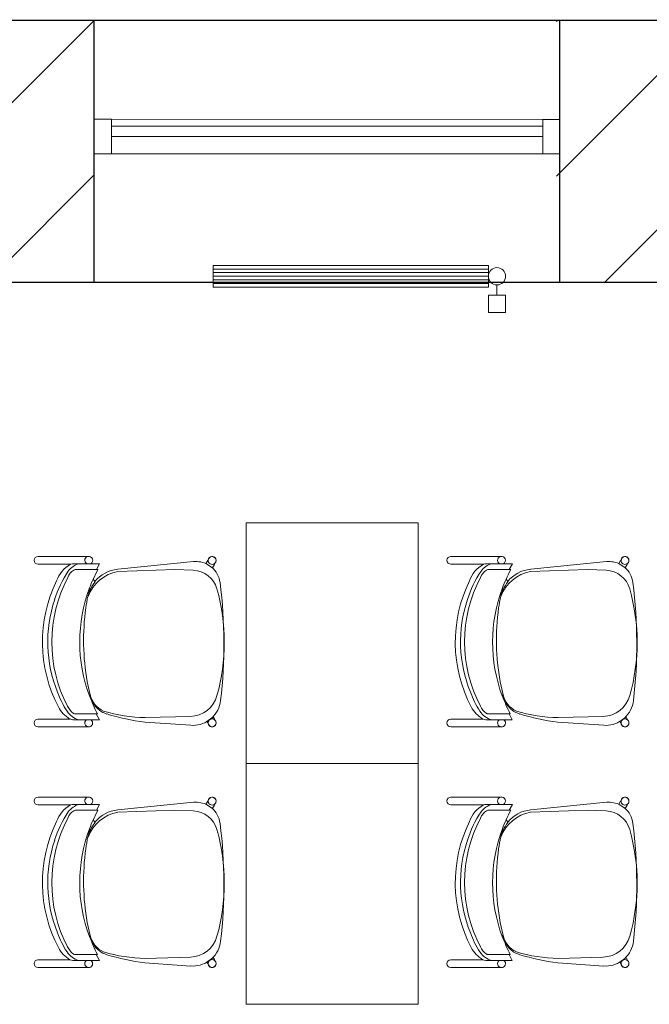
# Model space of a CAD drawing. Header units: millimetres. Extents: x 256092 to 341172, y 103077 to 145077.
# Tile 49 of 139: x 292397 to 294227, y 137632 to 140495. Entities that reach past the tile are written whole.
import ezdxf

# ---------------------------------------------------------------- set-up
doc = ezdxf.new("R2010")
doc.units = ezdxf.units.MM
for name, color, linetype, lineweight in [('MÖÖBEL', 30, 'Continuous', 18), ('SEINA VIIRUTUS', 8, 'Continuous', 18), ('UUS AVATÄIDE', 105, 'Continuous', 18)]:
    doc.layers.add(name, color=color, linetype=linetype, lineweight=lineweight)
doc.layers.add('PIPE-H1-COMPONENT-', color=7, linetype='Continuous')
doc.layers.add('SEINAD', color=7, linetype='Continuous')
pattern_1 = [(45, (-1047627.23, 105532.54), (-224.5064, 224.5064), [])]

# ---------------------------------------------------------------- blocks, each defined once
blk = doc.blocks.new('Chair-Guest-Leg-9to5_Seating-Mesh_Back-1260 - Armless-716973-1_ k sisustuse plaan')
at = {"layer": 'MÖÖBEL'}
for p, q in [((-276, 336.1), (-276, 174.7)), ((-250.7, 231.1), (-250.7, 336.1)), ((249.4, 336.3), (249.4, 232.9)), ((274.8, 174), (274.8, 336.3)), ((252.1, 164.7), (252.1, 223.5)), ((-252.6, 165.8), (-252.6, 221.9)), ((-233.4, 147.6), (-233.4, 216.3)), ((232.6, 216.5), (232.6, 148.3)), ((-252.6, 165.8), (-252.6, 137.5)), ((-170.2, 167.1), (-174.1, 169.6)), ((170.7, 167.3), (128.7, 177.1)), ((174.8, 170), (170.7, 167.3)), ((252.1, 138), (252.1, 164.7)), ((-252.6, 137.5), (-233.4, 147.6)), ((-233.4, 147.6), (-233.4, 142.6)), ((-202.9, 157.7), (-195, 152.5)), ((200.6, 156.2), (203.7, 158.2)), ((232.6, 144.1), (232.6, 148.3)), ((232.6, 148.3), (252.1, 138)), ((-234.8, 78.1), (-259.3, -166.4)), ((-227.3, 78.5), (-233.7, -105.6)), ((240.8, -155.9), (245, -10.3)), ((269.7, -157.5), (259.3, -9)), ((-233.7, -105.6), (-231.4, -165.4)), ((-253.2, -205.9), (-263.3, -211.9)), ((-239.2, -227.1), (-253.2, -205.9)), ((257.6, -209.4), (242, -229.6)), ((262, -211.9), (257.6, -209.4)), ((-250.1, -233.6), (-239.2, -227.1)), ((242, -229.6), (248.8, -233.6))]:
    blk.add_line(p, q, dxfattribs=at)
at = {"layer": 'MÖÖBEL', "flags": 128}
blk.add_lwpolyline([(274.4, -229.4), (274.5, -228.9), (274.6, -228.4), (274.7, -227.9), (274.7, -227.4), (274.8, -226.9), (274.8, -226.4), (274.8, -225.9), (274.8, -225.4), (274.7, -224.9), (274.6, -224.3), (274.6, -223.8)], dxfattribs=at)
at = {"layer": 'MÖÖBEL'}
for centre, radius, start, end in [((-263.4, 336.1), 12.6, 0, 180), ((0.8, -130.5), 452.3, 62.4007, 115.9765), ((262.1, 336.3), 12.7, 0, 180), ((0.8, -155.6), 447.3, 62.3691, 117.8599), ((0.3, -121.6), 426.4, 67.6385, 108.7125), ((-162.8, 180.8), 101.3, 109.889, 150.2182), ((-37.5, -42.5), 339.6, 106.9496, 124.1788), ((61.2, -8.5), 299.1, 56.9541, 70.1829), ((165.5, 184.5), 96.8, 29.9708, 62.4007), ((-190.5, 186.1), 64.5, 125.845, 164.155), ((-234.3, 221.9), 18.3, 154, 180), ((-192, 195.5), 47.3, 110.1671, 147.8329), ((175.5, 178.3), 70.5, 38.5043, 62.3691), ((187.3, 185.3), 67.8, 17.0459, 56.9541), ((224.3, 220), 28, 7.2985, 26.7015), ((-214, 212.4), 19.8, 155.2915, 168.7085), ((1, -295.5), 496.9, 69.5261, 110.6259), ((226.2, 218.6), 5.69, 16.4561, 38.5043), ((201.4, 211.3), 31.6, 9.4801, 16.4561), ((-263.5, 172.4), 12.7, 30.8599, 178.6805), ((-263.5, 172.4), 12.8, 169.8088, 328.6816), ((-102.2, 55.5), 127.2, 110.6022, 169.5862), ((-80.9, -97.1), 282.4, 109.2591, 115.5895), ((-112.2, 49.7), 130.9, 116.3278, 128.7013), ((-123.1, 66.9), 110.7, 102.8299, 115.1905), ((-47.5, -265.3), 451.4, 97.8791, 102.8299), ((-5.3, -570.3), 759.2, 79.8398, 97.8791), ((142.8, 50.8), 120.1, 61.2462, 76.6409), ((152.1, 90), 79.9, 25.4078, 76.6409), ((302.2, 439.8), 298.4, 244.7233, 250.7257), ((262.1, 172.5), 12.7, 7.7453, 142.2547), ((262.2, 172.4), 12.7, 217.2568, 7.229), ((-124.7, 67.1), 110.7, 129.4459, 174.2842), ((1, -295.5), 496.9, 114.2227, 118.1462), ((160.3, 91.5), 76.2, 16.9503, 58.0234), ((1, -295.5), 496.9, 62.2227, 65.9229), ((-250, -17.6), 495, 0.8532, 16.6632), ((-467, -99.6), 731.9, 7.1122, 16.9503), ((149, -153.3), 91.9, 285.6253, 358.3667), ((179.4, -163.8), 90.5, 325.1316, 4), ((-181.4, -174.2), 78.2, 174.2842, 208.1978), ((-149, -162.2), 82.5, 182.2039, 254.3512), ((-263.4, -226.3), 12.7, 95.6656, 284.3344), ((-262.9, -226.2), 12.7, 90, 270), ((-262.8, -226.2), 12.7, 89.716, 98.012), ((-259.8, -211.7), 3.51, 183.9649, 212.0351), ((-262.9, -226.2), 12.7, 269.8023, 90.1977), ((261.5, -226.2), 12.7, 89.8023, 270.1977), ((262, -226.3), 12.7, 255.6656, 84.3344), ((258.4, -211.7), 3.51, 327.9649, 356.3217), ((261.5, -226.2), 12.7, 81.988, 90.284), ((261.5, -226.2), 12.7, 270, 90), ((262.1, -226.2), 12.7, 330, 84.6388), ((-263.4, -226.2), 12.7, 180, 186.0294), ((-262.8, -226.2), 12.7, 281.988, 332.3493), ((-248.9, -230.9), 3, 204.527, 245.473), ((-181.4, -174.2), 78.2, 220.4118, 262.7791), ((7, 1313.2), 1577.5, 262.7791, 276.6583), ((1.4, 374.4), 639.9, 254.3512, 285.6253), ((179.4, -163.8), 90.5, 276.6583, 317.5576), ((247.5, -230.9), 3, 294.527, 335.473), ((261.5, -226.2), 12.7, 207.6507, 258.012)]:
    blk.add_arc(centre, radius, start, end, dxfattribs=at)
for centre, major_axis, start_param, end_param in [((-256.7, -222.8), (-6.6, 10.9), 5.680208, 6.301319), ((255.4, -222.8), (6.6, 10.9), 6.265051, 6.886162), ((-256.7, -222.8), (-6.6, 10.9), 3.159727, 3.807606), ((255.4, -222.8), (6.6, 10.9), 2.475579, 3.123459)]:
    blk.add_ellipse(centre, major_axis=major_axis, ratio=0.063399, start_param=start_param, end_param=end_param, dxfattribs=at)
blk = doc.blocks.new('*U152')
at = {"layer": 'PIPE-H1-COMPONENT-', "color": 1, "linetype": 'Continuous', "lineweight": 9}
for p, q in [((1727772.4, -1392.9, 650), (1728572.4, -1392.9, 650)), ((1727772.4, -1455.9, 650), (1727772.4, -1392.9, 650)), ((1728572.4, -1392.9, 650), (1728572.4, -1455.9, 650)), ((1727772.4, -1403.4, 650), (1728572.4, -1403.4, 650)), ((1727772.4, -1413.9, 650), (1728572.4, -1413.9, 650)), ((1727772.4, -1424.4, 650), (1728572.4, -1424.4, 650)), ((1727772.4, -1434.9, 650), (1728572.4, -1434.9, 650)), ((1727772.4, -1445.4, 650), (1728572.4, -1445.4, 650)), ((1728572.4, -1455.9, 650), (1727772.4, -1455.9, 650)), ((1728597.4, -1449.4, 617.5), (1728597.4, -1479.4, 617.5)), ((1728572.4, -1479.4, 617.5), (1728572.4, -1529.4, 617.5)), ((1728622.4, -1479.4, 617.5), (1728622.4, -1529.4, 617.5))]:
    blk.add_line(p, q, dxfattribs=at)
at = {"layer": 'PIPE-H1-COMPONENT-', "color": 7, "linetype": 'Continuous', "lineweight": 9}
blk.add_circle((1728597.4, -1424.4, 617.5), 25, dxfattribs=at)
at = {"layer": 'PIPE-H1-COMPONENT-', "color": 1, "linetype": 'Continuous', "lineweight": 9, "extrusion": (0, -1, 0)}
for centre in [(1728597.4, -1479.4, 617.5), (1728597.4, -1529.4, 617.5)]:
    blk.add_ellipse(centre, major_axis=(25, 0), ratio=1, start_param=0, end_param=3.141593, dxfattribs=at)

msp = doc.modelspace()

# ---------------------------------------------------------------- hatches: boundary and pattern name
at = {"layer": 'SEINA VIIRUTUS'}
h = msp.add_hatch(dxfattribs=at)
h.set_pattern_fill('ANSI31', color=256, scale=100)
h.set_pattern_definition(pattern_1)
h.paths.add_polyline_path([(291668.5, 139731.2), (292613, 139731.1), (292613.1, 140492.9), (291668.6, 140493)])
h = msp.add_hatch(dxfattribs=at)
h.set_pattern_fill('ANSI31', color=256, scale=100)
h.set_pattern_definition(pattern_1)
h.paths.add_polyline_path([(293956.9, 139730.9), (294877.5, 139730.8), (294877.6, 140492.6), (293957, 140492.7)])

# ---------------------------------------------------------------- linework, layer by layer
at = {"layer": 'MÖÖBEL'}
for points in [[(293054.9, 139031.6), (293054.9, 138331.6), (293554.9, 138331.6), (293554.9, 139031.6)], [(293054.9, 138331.6), (293054.9, 137631.6), (293554.9, 137631.6), (293554.9, 138331.6)]]:
    msp.add_lwpolyline(points, close=True, dxfattribs=at)
at = {"layer": 'SEINAD'}
for p, q in [((296690.6, 140492.4), (275800.5, 140495.1)), ((292613, 139731.1), (292613.1, 140492.9)), ((293966.9, 139730.9), (293967, 140492.7)), ((297602.4, 139730.4), (289938.3, 139731.4))]:
    msp.add_line(p, q, dxfattribs=at)
at = {"layer": 'UUS AVATÄIDE'}
for p, q in [((292613.1, 140205.3), (293917, 140205.2)), ((293917, 140105.2), (293917, 140205.2)), ((293917, 140205.2), (293967, 140205.2)), ((293967, 140205.2), (293917, 140205.2)), ((292613.1, 140155.3, 0), (292613.1, 140185.3, 0)), ((292663.1, 140185.3, 0), (293917, 140185.2)), ((292663.1, 140155.3, 0), (292663.1, 140185.3, 0)), ((293917, 140185.2), (293917, 140155.2)), ((293917, 140155.2), (292663.1, 140155.3, 0)), ((292613.1, 140105.3, 0), (293967, 140105.2, 0)), ((293967, 140105.2, 0), (293917, 140105.2, 0))]:
    msp.add_line(p, q, dxfattribs=at)
at = {"layer": 'UUS AVATÄIDE', "extrusion": (0, 0, -1)}
for p, q in [((292613.1, 140105.3, 0), (292613.1, 140205.3, 0)), ((292613.1, 140205.3, 0), (292663.1, 140205.3, 0)), ((292613.1, 140205.3, 0), (292613.1, 140105.3, 0)), ((292663.1, 140205.3, 0), (292663.1, 140105.3, 0)), ((293917, 140105.2, 0), (293917, 140205.2, 0)), ((293967, 140205.2), (293967, 140105.2)), ((292663.1, 140105.3, 0), (292613.1, 140105.3, 0))]:
    msp.add_line(p, q, dxfattribs=at)

# ---------------------------------------------------------------- block references
at = {"layer": 'MÖÖBEL', "xscale": -0.9, "yscale": 0.9, "zscale": 0.9, "rotation": 90}
for p in [(292752.3, 138685.7), (293952.3, 138685.7), (292752.3, 137985.7), (293952.3, 137985.7)]:
    msp.add_blockref('Chair-Guest-Leg-9to5_Seating-Mesh_Back-1260 - Armless-716973-1_ k sisustuse plaan', p, dxfattribs=at)
at = {"layer": 'PIPE-H1-COMPONENT-'}
msp.add_blockref('*U152', (-1434813.6, 141173.3, -650), dxfattribs=at)

doc.saveas('drawing.dxf')
